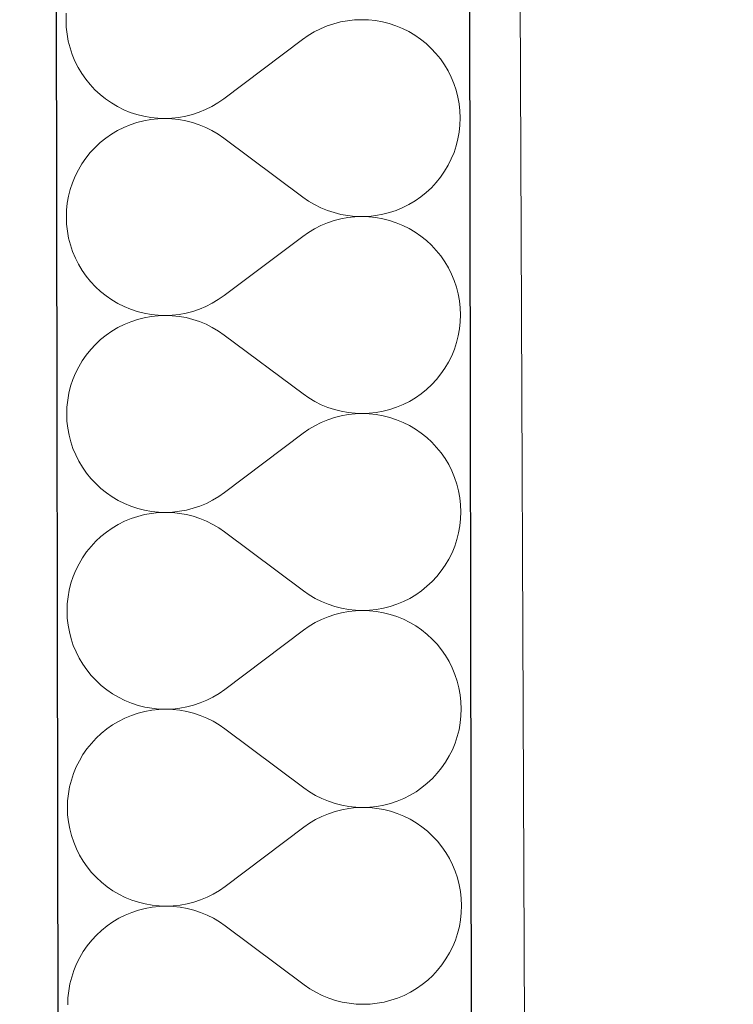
# Model space of a CAD drawing. Header units: millimetres. Extents: x -24674 to 2959, y -2716 to 20653.
# Tile 92 of 161: x -11148 to -10872, y 10495 to 10876. Entities that reach past the tile are written whole.
import ezdxf

# ---------------------------------------------------------------- set-up
doc = ezdxf.new("R2010")
doc.units = ezdxf.units.MM
doc.header["$MEASUREMENT"] = 0
doc.linetypes.add('Wipeout_Contour', pattern=[1000, 0, -1000])
for name, color, linetype in [('9._POHLED ZÁPADNÍ_1_Konstrukce - nosné', 7, 'Continuous'), ('9._POHLED ZÁPADNÍ_1_Nové_Konstrukce - nosné', 7, 'Continuous'), ('9._POHLED ZÁPADNÍ_1_Nové_Výplně - Povrchové', 7, 'Continuous'), ('9._POHLED ZÁPADNÍ_1_Nové_Výplně – Řezové', 7, 'Continuous'), ('9._POHLED ZÁPADNÍ_1_Nové_VÝTAH VAR 1', 7, 'Continuous'), ('9._POHLED ZÁPADNÍ_1_Výplně - Povrchové', 7, 'Continuous'), ('9._POHLED ZÁPADNÍ_1_VÝTAH VAR 1', 7, 'Continuous')]:
    doc.layers.add(name, color=color, linetype=linetype)

# ---------------------------------------------------------------- blocks, each defined once
blk = doc.blocks.new('*X21', base_point=(-27719.5, -6043.99))
at = {"layer": '9._POHLED ZÁPADNÍ_1_Nové_Výplně – Řezové', "color": 21, "linetype": 'Continuous', "lineweight": 20, "true_color": 0xffaaaa}
for p, q in [((-11130.1, 10878.24), (-11130.19, 10875.52)), ((-11130.19, 10875.52), (-11130.09, 10872.81)), ((-11130.09, 10872.81), (-11129.79, 10870.1)), ((-11029.24, 10873.29), (-11031.75, 10872.24)), ((-11026.66, 10874.16), (-11029.24, 10873.29)), ((-11024.03, 10874.84), (-11026.66, 10874.16)), ((-11021.35, 10875.33), (-11024.03, 10874.84)), ((-11018.65, 10875.62), (-11021.35, 10875.33)), ((-11015.93, 10875.73), (-11018.65, 10875.62)), ((-11013.21, 10875.64), (-11015.93, 10875.73)), ((-11010.5, 10875.35), (-11013.21, 10875.64)), ((-11007.83, 10874.88), (-11010.5, 10875.35)), ((-11005.19, 10874.21), (-11007.83, 10874.88)), ((-11002.61, 10873.36), (-11005.19, 10874.21)), ((-11000.09, 10872.32), (-11002.61, 10873.36)), ((-11129.79, 10870.1), (-11129.3, 10867.42)), ((-11036.52, 10869.62), (-11038.75, 10868.07)), ((-11034.18, 10871.02), (-11036.52, 10869.62)), ((-11031.75, 10872.24), (-11034.18, 10871.02)), ((-10997.65, 10871.11), (-11000.09, 10872.32)), ((-10995.31, 10869.72), (-10997.65, 10871.11)), ((-10993.07, 10868.18), (-10995.31, 10869.72)), ((-11129.3, 10867.42), (-11128.63, 10864.79)), ((-11128.63, 10864.79), (-11127.76, 10862.21)), ((-11038.75, 10868.07), (-11069.18, 10845.16)), ((-10990.95, 10866.48), (-10993.07, 10868.18)), ((-10988.96, 10864.63), (-10990.95, 10866.48)), ((-11127.76, 10862.21), (-11126.72, 10859.7)), ((-10987.1, 10862.64), (-10988.96, 10864.63)), ((-10985.39, 10860.52), (-10987.1, 10862.64)), ((-11126.72, 10859.7), (-11125.49, 10857.27)), ((-11125.49, 10857.27), (-11124.1, 10854.93)), ((-10983.83, 10858.29), (-10985.39, 10860.52)), ((-10982.44, 10855.95), (-10983.83, 10858.29)), ((-11124.1, 10854.93), (-11122.55, 10852.7)), ((-10981.22, 10853.52), (-10982.44, 10855.95)), ((-10980.17, 10851.01), (-10981.22, 10853.52)), ((-11122.55, 10852.7), (-11120.83, 10850.59)), ((-11120.83, 10850.59), (-11118.98, 10848.6)), ((-10979.31, 10848.43), (-10980.17, 10851.01)), ((-11118.98, 10848.6), (-11116.98, 10846.75)), ((-11116.98, 10846.75), (-11114.86, 10845.05)), ((-10978.63, 10845.8), (-10979.31, 10848.43)), ((-10978.14, 10843.12), (-10978.63, 10845.8)), ((-11114.86, 10845.05), (-11112.62, 10843.5)), ((-11112.62, 10843.5), (-11110.28, 10842.12)), ((-11110.28, 10842.12), (-11107.84, 10840.9)), ((-11076.18, 10840.98), (-11073.75, 10842.2)), ((-11073.75, 10842.2), (-11071.41, 10843.6)), ((-11071.41, 10843.6), (-11069.18, 10845.16)), ((-10977.84, 10840.42), (-10978.14, 10843.12)), ((-11107.84, 10840.9), (-11105.33, 10839.87)), ((-11105.33, 10839.87), (-11102.74, 10839.02)), ((-11102.74, 10839.02), (-11100.11, 10838.35)), ((-11100.11, 10838.35), (-11097.43, 10837.87)), ((-11086.58, 10837.9), (-11083.9, 10838.39)), ((-11083.9, 10838.39), (-11081.27, 10839.07)), ((-11081.27, 10839.07), (-11078.69, 10839.93)), ((-11078.69, 10839.93), (-11076.18, 10840.98)), ((-10977.74, 10837.7), (-10977.84, 10840.42)), ((-11105.32, 10835.08), (-11107.83, 10834.03)), ((-11102.74, 10835.94), (-11105.32, 10835.08)), ((-11100.1, 10836.62), (-11102.74, 10835.94)), ((-11097.43, 10837.1), (-11100.1, 10836.62)), ((-11097.43, 10837.87), (-11094.72, 10837.59)), ((-11094.72, 10837.4), (-11097.43, 10837.1)), ((-11094.72, 10837.59), (-11092, 10837.5)), ((-11092, 10837.5), (-11094.72, 10837.4)), ((-11092, 10837.5), (-11089.28, 10837.6)), ((-11089.28, 10837.4), (-11092, 10837.5)), ((-11089.28, 10837.6), (-11086.58, 10837.9)), ((-11086.58, 10837.11), (-11089.28, 10837.4)), ((-11083.9, 10836.63), (-11086.58, 10837.11)), ((-11081.26, 10835.96), (-11083.9, 10836.63)), ((-11078.68, 10835.11), (-11081.26, 10835.96)), ((-11076.17, 10834.07), (-11078.68, 10835.11)), ((-10978.12, 10832.27), (-10977.83, 10834.98)), ((-10977.83, 10834.98), (-10977.74, 10837.7)), ((-11112.6, 10831.42), (-11114.83, 10829.87)), ((-11110.26, 10832.81), (-11112.6, 10831.42)), ((-11107.83, 10834.03), (-11110.26, 10832.81)), ((-11073.73, 10832.85), (-11076.17, 10834.07)), ((-11071.39, 10831.47), (-11073.73, 10832.85)), ((-11069.16, 10829.92), (-11071.39, 10831.47)), ((-10978.6, 10829.6), (-10978.12, 10832.27)), ((-11116.95, 10828.16), (-11118.94, 10826.3)), ((-11114.83, 10829.87), (-11116.95, 10828.16)), ((-11038.64, 10807.12), (-11069.16, 10829.92)), ((-10980.12, 10824.38), (-10979.27, 10826.96)), ((-10979.27, 10826.96), (-10978.6, 10829.6)), ((-11120.79, 10824.31), (-11122.49, 10822.18)), ((-11118.94, 10826.3), (-11120.79, 10824.31)), ((-10981.16, 10821.86), (-10980.12, 10824.38)), ((-11124.04, 10819.95), (-11125.42, 10817.61)), ((-11122.49, 10822.18), (-11124.04, 10819.95)), ((-10983.76, 10817.09), (-10982.37, 10819.43)), ((-10982.37, 10819.43), (-10981.16, 10821.86)), ((-11125.42, 10817.61), (-11126.64, 10815.17)), ((-10985.31, 10814.85), (-10983.76, 10817.09)), ((-11127.67, 10812.66), (-11128.53, 10810.07)), ((-11126.64, 10815.17), (-11127.67, 10812.66)), ((-10988.86, 10810.73), (-10987.01, 10812.73)), ((-10987.01, 10812.73), (-10985.31, 10814.85)), ((-11128.53, 10810.07), (-11129.2, 10807.44)), ((-10992.97, 10807.17), (-10990.85, 10808.88)), ((-10990.85, 10808.88), (-10988.86, 10810.73)), ((-11129.68, 10804.76), (-11129.96, 10802.05)), ((-11129.2, 10807.44), (-11129.68, 10804.76)), ((-11038.64, 10807.12), (-11036.4, 10805.57)), ((-11036.4, 10805.57), (-11034.06, 10804.18)), ((-11034.06, 10804.18), (-11031.63, 10802.96)), ((-10999.97, 10803), (-10997.54, 10804.22)), ((-10997.54, 10804.22), (-10995.2, 10805.61)), ((-10995.2, 10805.61), (-10992.97, 10807.17)), ((-11129.96, 10802.05), (-11130.06, 10799.33)), ((-11031.63, 10802.96), (-11029.11, 10801.93)), ((-11029.11, 10801.93), (-11026.53, 10801.07)), ((-11026.53, 10801.07), (-11023.9, 10800.4)), ((-11023.9, 10800.4), (-11021.22, 10799.92)), ((-11010.37, 10799.93), (-11007.69, 10800.42)), ((-11007.69, 10800.42), (-11005.06, 10801.09)), ((-11005.06, 10801.09), (-11002.48, 10801.96)), ((-11002.48, 10801.96), (-10999.97, 10803)), ((-11130.06, 10799.33), (-11129.95, 10796.62)), ((-11129.95, 10796.62), (-11129.66, 10793.91)), ((-11029.11, 10797.1), (-11031.62, 10796.05)), ((-11026.53, 10797.97), (-11029.11, 10797.1)), ((-11023.89, 10798.65), (-11026.53, 10797.97)), ((-11021.22, 10799.14), (-11023.89, 10798.65)), ((-11021.22, 10799.92), (-11018.51, 10799.63)), ((-11018.51, 10799.43), (-11021.22, 10799.14)), ((-11018.51, 10799.63), (-11015.79, 10799.54)), ((-11015.79, 10799.54), (-11018.51, 10799.43)), ((-11015.79, 10799.54), (-11013.08, 10799.64)), ((-11013.08, 10799.45), (-11015.79, 10799.54)), ((-11013.08, 10799.64), (-11010.37, 10799.93)), ((-11010.37, 10799.16), (-11013.08, 10799.45)), ((-11007.69, 10798.68), (-11010.37, 10799.16)), ((-11005.05, 10798.02), (-11007.69, 10798.68)), ((-11002.47, 10797.16), (-11005.05, 10798.02)), ((-10999.95, 10796.13), (-11002.47, 10797.16)), ((-11129.66, 10793.91), (-11129.17, 10791.23)), ((-11036.38, 10793.43), (-11038.61, 10791.88)), ((-11034.05, 10794.83), (-11036.38, 10793.43)), ((-11031.62, 10796.05), (-11034.05, 10794.83)), ((-10997.52, 10794.92), (-10999.95, 10796.13)), ((-10995.18, 10793.53), (-10997.52, 10794.92)), ((-10992.94, 10791.99), (-10995.18, 10793.53)), ((-11129.17, 10791.23), (-11128.49, 10788.6)), ((-11128.49, 10788.6), (-11127.63, 10786.02)), ((-11038.61, 10791.88), (-11069.05, 10768.97)), ((-10990.82, 10790.28), (-10992.94, 10791.99)), ((-10988.82, 10788.44), (-10990.82, 10790.28)), ((-11127.63, 10786.02), (-11126.58, 10783.51)), ((-10986.96, 10786.45), (-10988.82, 10788.44)), ((-10985.25, 10784.33), (-10986.96, 10786.45)), ((-11126.58, 10783.51), (-11125.36, 10781.08)), ((-11125.36, 10781.08), (-11123.97, 10778.74)), ((-10983.7, 10782.1), (-10985.25, 10784.33)), ((-10982.3, 10779.76), (-10983.7, 10782.1)), ((-11123.97, 10778.74), (-11122.41, 10776.51)), ((-10981.08, 10777.33), (-10982.3, 10779.76)), ((-10980.03, 10774.82), (-10981.08, 10777.33)), ((-11122.41, 10776.51), (-11120.7, 10774.39)), ((-11120.7, 10774.39), (-11118.84, 10772.41)), ((-10979.17, 10772.24), (-10980.03, 10774.82)), ((-11118.84, 10772.41), (-11116.85, 10770.56)), ((-11116.85, 10770.56), (-11114.72, 10768.86)), ((-10978.49, 10769.61), (-10979.17, 10772.24)), ((-10978, 10766.93), (-10978.49, 10769.61)), ((-11114.72, 10768.86), (-11112.49, 10767.31)), ((-11112.49, 10767.31), (-11110.14, 10765.93)), ((-11110.14, 10765.93), (-11107.71, 10764.71)), ((-11076.05, 10764.79), (-11073.62, 10766.01)), ((-11073.62, 10766.01), (-11071.28, 10767.41)), ((-11071.28, 10767.41), (-11069.05, 10768.97)), ((-10977.71, 10764.23), (-10978, 10766.93)), ((-11107.71, 10764.71), (-11105.19, 10763.68)), ((-11105.19, 10763.68), (-11102.61, 10762.82)), ((-11102.61, 10762.82), (-11099.97, 10762.16)), ((-11099.97, 10762.16), (-11097.29, 10761.68)), ((-11086.45, 10761.71), (-11083.77, 10762.2)), ((-11083.77, 10762.2), (-11081.13, 10762.88)), ((-11081.13, 10762.88), (-11078.56, 10763.74)), ((-11078.56, 10763.74), (-11076.05, 10764.79)), ((-10977.61, 10761.51), (-10977.71, 10764.23)), ((-11105.18, 10758.89), (-11107.7, 10757.84)), ((-11102.6, 10759.75), (-11105.18, 10758.89)), ((-11099.97, 10760.43), (-11102.6, 10759.75)), ((-11097.29, 10760.91), (-11099.97, 10760.43)), ((-11097.29, 10761.68), (-11094.59, 10761.4)), ((-11094.59, 10761.21), (-11097.29, 10760.91)), ((-11094.59, 10761.4), (-11091.87, 10761.31)), ((-11091.87, 10761.31), (-11094.59, 10761.21)), ((-11091.87, 10761.31), (-11089.15, 10761.41)), ((-11089.15, 10761.21), (-11091.87, 10761.31)), ((-11089.15, 10761.41), (-11086.45, 10761.71)), ((-11086.44, 10760.92), (-11089.15, 10761.21)), ((-11083.77, 10760.44), (-11086.44, 10760.92)), ((-11081.13, 10759.77), (-11083.77, 10760.44)), ((-11078.55, 10758.92), (-11081.13, 10759.77)), ((-11076.03, 10757.88), (-11078.55, 10758.92)), ((-10977.99, 10756.08), (-10977.7, 10758.79)), ((-10977.7, 10758.79), (-10977.61, 10761.51)), ((-11112.46, 10755.23), (-11114.7, 10753.68)), ((-11110.13, 10756.62), (-11112.46, 10755.23)), ((-11107.7, 10757.84), (-11110.13, 10756.62)), ((-11073.6, 10756.66), (-11076.03, 10757.88)), ((-11071.26, 10755.28), (-11073.6, 10756.66)), ((-11069.02, 10753.73), (-11071.26, 10755.28)), ((-10978.46, 10753.41), (-10977.99, 10756.08)), ((-11116.81, 10751.97), (-11118.8, 10750.11)), ((-11114.7, 10753.68), (-11116.81, 10751.97)), ((-11038.51, 10730.92), (-11069.02, 10753.73)), ((-10979.99, 10748.19), (-10979.13, 10750.77)), ((-10979.13, 10750.77), (-10978.46, 10753.41)), ((-11120.65, 10748.12), (-11122.36, 10745.99)), ((-11118.8, 10750.11), (-11120.65, 10748.12)), ((-10981.02, 10745.67), (-10979.99, 10748.19)), ((-11123.9, 10743.76), (-11125.29, 10741.42)), ((-11122.36, 10745.99), (-11123.9, 10743.76)), ((-10983.62, 10740.89), (-10982.24, 10743.24)), ((-10982.24, 10743.24), (-10981.02, 10745.67)), ((-11125.29, 10741.42), (-11126.5, 10738.98)), ((-10985.17, 10738.66), (-10983.62, 10740.89)), ((-11127.54, 10736.47), (-11128.39, 10733.88)), ((-11126.5, 10738.98), (-11127.54, 10736.47)), ((-10988.73, 10734.54), (-10986.87, 10736.54)), ((-10986.87, 10736.54), (-10985.17, 10738.66)), ((-11128.39, 10733.88), (-11129.06, 10731.25)), ((-10992.83, 10730.98), (-10990.71, 10732.69)), ((-10990.71, 10732.69), (-10988.73, 10734.54)), ((-11129.54, 10728.57), (-11129.83, 10725.86)), ((-11129.06, 10731.25), (-11129.54, 10728.57)), ((-11038.51, 10730.92), (-11036.27, 10729.38)), ((-11036.27, 10729.38), (-11033.93, 10727.99)), ((-11033.93, 10727.99), (-11031.49, 10726.77)), ((-10999.83, 10726.81), (-10997.4, 10728.03)), ((-10997.4, 10728.03), (-10995.06, 10729.42)), ((-10995.06, 10729.42), (-10992.83, 10730.98)), ((-11129.83, 10725.86), (-11129.92, 10723.14)), ((-11031.49, 10726.77), (-11028.98, 10725.73)), ((-11028.98, 10725.73), (-11026.4, 10724.88)), ((-11026.4, 10724.88), (-11023.76, 10724.21)), ((-11023.76, 10724.21), (-11021.08, 10723.73)), ((-11010.24, 10723.74), (-11007.56, 10724.23)), ((-11007.56, 10724.23), (-11004.92, 10724.9)), ((-11004.92, 10724.9), (-11002.34, 10725.77)), ((-11002.34, 10725.77), (-10999.83, 10726.81)), ((-11129.92, 10723.14), (-11129.82, 10720.42)), ((-11129.82, 10720.42), (-11129.52, 10717.72)), ((-11028.97, 10720.91), (-11031.48, 10719.86)), ((-11026.39, 10721.78), (-11028.97, 10720.91)), ((-11023.76, 10722.46), (-11026.39, 10721.78)), ((-11021.08, 10722.94), (-11023.76, 10722.46)), ((-11021.08, 10723.73), (-11018.38, 10723.44)), ((-11018.38, 10723.24), (-11021.08, 10722.94)), ((-11018.38, 10723.44), (-11015.66, 10723.35)), ((-11015.66, 10723.35), (-11018.38, 10723.24)), ((-11015.66, 10723.35), (-11012.94, 10723.45)), ((-11012.94, 10723.26), (-11015.66, 10723.35)), ((-11012.94, 10723.45), (-11010.24, 10723.74)), ((-11010.23, 10722.97), (-11012.94, 10723.26)), ((-11007.56, 10722.49), (-11010.23, 10722.97)), ((-11004.92, 10721.83), (-11007.56, 10722.49)), ((-11002.34, 10720.97), (-11004.92, 10721.83)), ((-10999.82, 10719.94), (-11002.34, 10720.97)), ((-11129.52, 10717.72), (-11129.03, 10715.04)), ((-11036.25, 10717.24), (-11038.48, 10715.69)), ((-11033.91, 10718.64), (-11036.25, 10717.24)), ((-11031.48, 10719.86), (-11033.91, 10718.64)), ((-10997.38, 10718.73), (-10999.82, 10719.94)), ((-10995.04, 10717.34), (-10997.38, 10718.73)), ((-10992.8, 10715.8), (-10995.04, 10717.34)), ((-11129.03, 10715.04), (-11128.36, 10712.41)), ((-11128.36, 10712.41), (-11127.49, 10709.83)), ((-11038.48, 10715.69), (-11068.91, 10692.78)), ((-10990.68, 10714.09), (-10992.8, 10715.8)), ((-10988.69, 10712.24), (-10990.68, 10714.09)), ((-11127.49, 10709.83), (-11126.45, 10707.32)), ((-10986.83, 10710.26), (-10988.69, 10712.24)), ((-10985.12, 10708.14), (-10986.83, 10710.26)), ((-11126.45, 10707.32), (-11125.22, 10704.89)), ((-11125.22, 10704.89), (-11123.83, 10702.55)), ((-10983.56, 10705.91), (-10985.12, 10708.14)), ((-10982.17, 10703.57), (-10983.56, 10705.91)), ((-11123.83, 10702.55), (-11122.28, 10700.32)), ((-10980.95, 10701.14), (-10982.17, 10703.57)), ((-10979.9, 10698.63), (-10980.95, 10701.14)), ((-11122.28, 10700.32), (-11120.56, 10698.2)), ((-11120.56, 10698.2), (-11118.71, 10696.22)), ((-10979.04, 10696.05), (-10979.9, 10698.63)), ((-11118.71, 10696.22), (-11116.71, 10694.37)), ((-11116.71, 10694.37), (-11114.59, 10692.67)), ((-10978.36, 10693.42), (-10979.04, 10696.05)), ((-10977.87, 10690.74), (-10978.36, 10693.42)), ((-11114.59, 10692.67), (-11112.35, 10691.12)), ((-11112.35, 10691.12), (-11110.01, 10689.74)), ((-11110.01, 10689.74), (-11107.57, 10688.52)), ((-11075.91, 10688.6), (-11073.48, 10689.82)), ((-11073.48, 10689.82), (-11071.14, 10691.22)), ((-11071.14, 10691.22), (-11068.91, 10692.78)), ((-10977.57, 10688.04), (-10977.87, 10690.74)), ((-11107.57, 10688.52), (-11105.06, 10687.49)), ((-11105.06, 10687.49), (-11102.47, 10686.63)), ((-11102.47, 10686.63), (-11099.84, 10685.97)), ((-11099.84, 10685.97), (-11097.16, 10685.49)), ((-11086.31, 10685.52), (-11083.63, 10686.01)), ((-11083.63, 10686.01), (-11081, 10686.69)), ((-11081, 10686.69), (-11078.42, 10687.55)), ((-11078.42, 10687.55), (-11075.91, 10688.6)), ((-10977.47, 10685.32), (-10977.57, 10688.04)), ((-11105.05, 10682.7), (-11107.56, 10681.65)), ((-11102.47, 10683.56), (-11105.05, 10682.7)), ((-11099.83, 10684.24), (-11102.47, 10683.56)), ((-11097.16, 10684.72), (-11099.83, 10684.24)), ((-11097.16, 10685.49), (-11094.45, 10685.21)), ((-11094.45, 10685.02), (-11097.16, 10684.72)), ((-11094.45, 10685.21), (-11091.73, 10685.12)), ((-11091.73, 10685.12), (-11094.45, 10685.02)), ((-11091.73, 10685.12), (-11089.01, 10685.22)), ((-11089.01, 10685.02), (-11091.73, 10685.12)), ((-11089.01, 10685.22), (-11086.31, 10685.52)), ((-11086.31, 10684.73), (-11089.01, 10685.02)), ((-11083.63, 10684.25), (-11086.31, 10684.73)), ((-11080.99, 10683.58), (-11083.63, 10684.25)), ((-11078.41, 10682.73), (-11080.99, 10683.58)), ((-11075.9, 10681.69), (-11078.41, 10682.73)), ((-10977.85, 10679.89), (-10977.56, 10682.6)), ((-10977.56, 10682.6), (-10977.47, 10685.32)), ((-11112.33, 10679.04), (-11114.56, 10677.49)), ((-11109.99, 10680.43), (-11112.33, 10679.04)), ((-11107.56, 10681.65), (-11109.99, 10680.43)), ((-11073.46, 10680.47), (-11075.9, 10681.69)), ((-11071.12, 10679.09), (-11073.46, 10680.47)), ((-11068.89, 10677.54), (-11071.12, 10679.09)), ((-10978.33, 10677.22), (-10977.85, 10679.89)), ((-11116.68, 10675.78), (-11118.67, 10673.92)), ((-11114.56, 10677.49), (-11116.68, 10675.78)), ((-11038.37, 10654.73), (-11068.89, 10677.54)), ((-10979.85, 10672), (-10979, 10674.58)), ((-10979, 10674.58), (-10978.33, 10677.22)), ((-11120.52, 10671.93), (-11122.22, 10669.8)), ((-11118.67, 10673.92), (-11120.52, 10671.93)), ((-10980.89, 10669.48), (-10979.85, 10672)), ((-11123.77, 10667.57), (-11125.15, 10665.23)), ((-11122.22, 10669.8), (-11123.77, 10667.57)), ((-10983.49, 10664.7), (-10982.1, 10667.05)), ((-10982.1, 10667.05), (-10980.89, 10669.48)), ((-11125.15, 10665.23), (-11126.37, 10662.79)), ((-10985.04, 10662.47), (-10983.49, 10664.7)), ((-11127.4, 10660.28), (-11128.26, 10657.69)), ((-11126.37, 10662.79), (-11127.4, 10660.28)), ((-10988.59, 10658.35), (-10986.74, 10660.35)), ((-10986.74, 10660.35), (-10985.04, 10662.47)), ((-11128.26, 10657.69), (-11128.93, 10655.06)), ((-10992.69, 10654.79), (-10990.58, 10656.5)), ((-10990.58, 10656.5), (-10988.59, 10658.35)), ((-11129.41, 10652.38), (-11129.69, 10649.67)), ((-11128.93, 10655.06), (-11129.41, 10652.38)), ((-11038.37, 10654.73), (-11036.13, 10653.18)), ((-11036.13, 10653.18), (-11033.79, 10651.8)), ((-11033.79, 10651.8), (-11031.36, 10650.58)), ((-10999.7, 10650.62), (-10997.27, 10651.84)), ((-10997.27, 10651.84), (-10994.93, 10653.23)), ((-10994.93, 10653.23), (-10992.69, 10654.79)), ((-11129.69, 10649.67), (-11129.79, 10646.95)), ((-11031.36, 10650.58), (-11028.84, 10649.54)), ((-11028.84, 10649.54), (-11026.26, 10648.69)), ((-11026.26, 10648.69), (-11023.63, 10648.02)), ((-11023.63, 10648.02), (-11020.95, 10647.54)), ((-11010.1, 10647.55), (-11007.42, 10648.04)), ((-11007.42, 10648.04), (-11004.79, 10648.71)), ((-11004.79, 10648.71), (-11002.21, 10649.57)), ((-11002.21, 10649.57), (-10999.7, 10650.62)), ((-11129.79, 10646.95), (-11129.68, 10644.23)), ((-11129.68, 10644.23), (-11129.39, 10641.53)), ((-11028.84, 10644.72), (-11031.35, 10643.67)), ((-11026.26, 10645.59), (-11028.84, 10644.72)), ((-11023.62, 10646.26), (-11026.26, 10645.59)), ((-11020.95, 10646.75), (-11023.62, 10646.26)), ((-11020.95, 10647.54), (-11018.24, 10647.25)), ((-11018.24, 10647.05), (-11020.95, 10646.75)), ((-11018.24, 10647.25), (-11015.52, 10647.16)), ((-11015.52, 10647.16), (-11018.24, 10647.05)), ((-11015.52, 10647.16), (-11012.81, 10647.26)), ((-11012.8, 10647.07), (-11015.52, 10647.16)), ((-11012.81, 10647.26), (-11010.1, 10647.55)), ((-11010.1, 10646.78), (-11012.8, 10647.07)), ((-11007.42, 10646.3), (-11010.1, 10646.78)), ((-11004.78, 10645.64), (-11007.42, 10646.3)), ((-11002.2, 10644.78), (-11004.78, 10645.64)), ((-10999.68, 10643.75), (-11002.2, 10644.78)), ((-11129.39, 10641.53), (-11128.9, 10638.85)), ((-11036.11, 10641.05), (-11038.34, 10639.5)), ((-11033.78, 10642.45), (-11036.11, 10641.05)), ((-11031.35, 10643.67), (-11033.78, 10642.45)), ((-10997.25, 10642.54), (-10999.68, 10643.75)), ((-10994.91, 10641.15), (-10997.25, 10642.54)), ((-10992.67, 10639.61), (-10994.91, 10641.15)), ((-11128.9, 10638.85), (-11128.22, 10636.22)), ((-11128.22, 10636.22), (-11127.36, 10633.64)), ((-11038.34, 10639.5), (-11068.78, 10616.59)), ((-10990.55, 10637.9), (-10992.67, 10639.61)), ((-10988.55, 10636.05), (-10990.55, 10637.9)), ((-11127.36, 10633.64), (-11126.31, 10631.13)), ((-10986.69, 10634.07), (-10988.55, 10636.05)), ((-10984.98, 10631.95), (-10986.69, 10634.07)), ((-11126.31, 10631.13), (-11125.09, 10628.7)), ((-11125.09, 10628.7), (-11123.7, 10626.36)), ((-10983.43, 10629.72), (-10984.98, 10631.95)), ((-10982.03, 10627.38), (-10983.43, 10629.72)), ((-11123.7, 10626.36), (-11122.14, 10624.13)), ((-10980.81, 10624.95), (-10982.03, 10627.38)), ((-10979.76, 10622.44), (-10980.81, 10624.95)), ((-11122.14, 10624.13), (-11120.43, 10622.01)), ((-11120.43, 10622.01), (-11118.57, 10620.03)), ((-10978.9, 10619.86), (-10979.76, 10622.44)), ((-11118.57, 10620.03), (-11116.58, 10618.18)), ((-11116.58, 10618.18), (-11114.45, 10616.47)), ((-10978.22, 10617.23), (-10978.9, 10619.86)), ((-10977.73, 10614.55), (-10978.22, 10617.23)), ((-11114.45, 10616.47), (-11112.22, 10614.93)), ((-11112.22, 10614.93), (-11109.87, 10613.55)), ((-11109.87, 10613.55), (-11107.44, 10612.33)), ((-11075.77, 10612.41), (-11073.35, 10613.63)), ((-11073.35, 10613.63), (-11071.01, 10615.03)), ((-11071.01, 10615.03), (-11068.78, 10616.59)), ((-10977.44, 10611.85), (-10977.73, 10614.55)), ((-11107.44, 10612.33), (-11104.92, 10611.3)), ((-11104.92, 10611.3), (-11102.34, 10610.44)), ((-11102.34, 10610.44), (-11099.7, 10609.78)), ((-11099.7, 10609.78), (-11097.02, 10609.3)), ((-11086.18, 10609.33), (-11083.5, 10609.82)), ((-11083.5, 10609.82), (-11080.86, 10610.5)), ((-11080.86, 10610.5), (-11078.29, 10611.36)), ((-11078.29, 10611.36), (-11075.77, 10612.41)), ((-10977.34, 10609.13), (-10977.44, 10611.85)), ((-11104.91, 10606.51), (-11107.43, 10605.46)), ((-11102.33, 10607.37), (-11104.91, 10606.51)), ((-11099.7, 10608.05), (-11102.33, 10607.37)), ((-11097.02, 10608.53), (-11099.7, 10608.05)), ((-11097.02, 10609.3), (-11094.32, 10609.02)), ((-11094.32, 10608.83), (-11097.02, 10608.53)), ((-11094.32, 10609.02), (-11091.6, 10608.93)), ((-11091.6, 10608.93), (-11094.32, 10608.83)), ((-11091.6, 10608.93), (-11088.88, 10609.03)), ((-11088.88, 10608.83), (-11091.6, 10608.93)), ((-11088.88, 10609.03), (-11086.18, 10609.33)), ((-11086.17, 10608.54), (-11088.88, 10608.83)), ((-11083.5, 10608.06), (-11086.17, 10608.54)), ((-11080.86, 10607.39), (-11083.5, 10608.06)), ((-11078.28, 10606.54), (-11080.86, 10607.39)), ((-11075.76, 10605.5), (-11078.28, 10606.54)), ((-10977.72, 10603.7), (-10977.43, 10606.41)), ((-10977.43, 10606.41), (-10977.34, 10609.13)), ((-11112.19, 10602.85), (-11114.43, 10601.3)), ((-11109.86, 10604.24), (-11112.19, 10602.85)), ((-11107.43, 10605.46), (-11109.86, 10604.24)), ((-11073.33, 10604.28), (-11075.76, 10605.5)), ((-11070.99, 10602.9), (-11073.33, 10604.28)), ((-11068.75, 10601.35), (-11070.99, 10602.9)), ((-10978.19, 10601.03), (-10977.72, 10603.7)), ((-11116.54, 10599.59), (-11118.53, 10597.73)), ((-11114.43, 10601.3), (-11116.54, 10599.59)), ((-11038.24, 10578.54), (-11068.75, 10601.35)), ((-10979.72, 10595.81), (-10978.86, 10598.39)), ((-10978.86, 10598.39), (-10978.19, 10601.03)), ((-11120.38, 10595.73), (-11122.09, 10593.61)), ((-11118.53, 10597.73), (-11120.38, 10595.73)), ((-10980.75, 10593.29), (-10979.72, 10595.81)), ((-11123.63, 10591.38), (-11125.02, 10589.03)), ((-11122.09, 10593.61), (-11123.63, 10591.38)), ((-10983.35, 10588.51), (-10981.97, 10590.86)), ((-10981.97, 10590.86), (-10980.75, 10593.29)), ((-11125.02, 10589.03), (-11126.23, 10586.6)), ((-10984.9, 10586.28), (-10983.35, 10588.51)), ((-11127.27, 10584.09), (-11128.12, 10581.5)), ((-11126.23, 10586.6), (-11127.27, 10584.09)), ((-10988.46, 10582.16), (-10986.6, 10584.16)), ((-10986.6, 10584.16), (-10984.9, 10586.28)), ((-11128.12, 10581.5), (-11128.79, 10578.87)), ((-10992.56, 10578.6), (-10990.44, 10580.31)), ((-10990.44, 10580.31), (-10988.46, 10582.16)), ((-11129.27, 10576.19), (-11129.56, 10573.48)), ((-11128.79, 10578.87), (-11129.27, 10576.19)), ((-11038.24, 10578.54), (-11036, 10576.99)), ((-11036, 10576.99), (-11033.66, 10575.61)), ((-11033.66, 10575.61), (-11031.22, 10574.39)), ((-10999.56, 10574.43), (-10997.13, 10575.65)), ((-10997.13, 10575.65), (-10994.79, 10577.04)), ((-10994.79, 10577.04), (-10992.56, 10578.6)), ((-11129.56, 10573.48), (-11129.65, 10570.76)), ((-11031.22, 10574.39), (-11028.71, 10573.35)), ((-11028.71, 10573.35), (-11026.13, 10572.5)), ((-11026.13, 10572.5), (-11023.49, 10571.83)), ((-11023.49, 10571.83), (-11020.81, 10571.35)), ((-11009.97, 10571.36), (-11007.29, 10571.85)), ((-11007.29, 10571.85), (-11004.65, 10572.52)), ((-11004.65, 10572.52), (-11002.07, 10573.38)), ((-11002.07, 10573.38), (-10999.56, 10574.43)), ((-11129.65, 10570.76), (-11129.55, 10568.04)), ((-11129.55, 10568.04), (-11129.25, 10565.34)), ((-11028.7, 10568.53), (-11031.21, 10567.48)), ((-11026.12, 10569.4), (-11028.7, 10568.53)), ((-11023.49, 10570.07), (-11026.12, 10569.4)), ((-11020.81, 10570.56), (-11023.49, 10570.07)), ((-11020.81, 10571.35), (-11018.11, 10571.06)), ((-11018.11, 10570.86), (-11020.81, 10570.56)), ((-11018.11, 10571.06), (-11015.39, 10570.97)), ((-11015.39, 10570.97), (-11018.11, 10570.86)), ((-11015.39, 10570.97), (-11012.67, 10571.07)), ((-11012.67, 10570.87), (-11015.39, 10570.97)), ((-11012.67, 10571.07), (-11009.97, 10571.36)), ((-11009.96, 10570.59), (-11012.67, 10570.87)), ((-11007.29, 10570.11), (-11009.96, 10570.59)), ((-11004.65, 10569.45), (-11007.29, 10570.11)), ((-11002.06, 10568.59), (-11004.65, 10569.45)), ((-10999.55, 10567.56), (-11002.06, 10568.59)), ((-11129.25, 10565.34), (-11128.76, 10562.66)), ((-11035.98, 10564.86), (-11038.21, 10563.31)), ((-11033.64, 10566.26), (-11035.98, 10564.86)), ((-11031.21, 10567.48), (-11033.64, 10566.26)), ((-10997.11, 10566.35), (-10999.55, 10567.56)), ((-10994.77, 10564.96), (-10997.11, 10566.35)), ((-10992.53, 10563.42), (-10994.77, 10564.96)), ((-11128.76, 10562.66), (-11128.09, 10560.03)), ((-11128.09, 10560.03), (-11127.22, 10557.45)), ((-11038.21, 10563.31), (-11068.64, 10540.39)), ((-10990.41, 10561.71), (-10992.53, 10563.42)), ((-10988.42, 10559.86), (-10990.41, 10561.71)), ((-11127.22, 10557.45), (-11126.18, 10554.94)), ((-10986.56, 10557.88), (-10988.42, 10559.86)), ((-10984.85, 10555.76), (-10986.56, 10557.88)), ((-11126.18, 10554.94), (-11124.95, 10552.51)), ((-11124.95, 10552.51), (-11123.56, 10550.17)), ((-10983.29, 10553.53), (-10984.85, 10555.76)), ((-10981.9, 10551.19), (-10983.29, 10553.53)), ((-11123.56, 10550.17), (-11122.01, 10547.94)), ((-10980.68, 10548.76), (-10981.9, 10551.19)), ((-10979.63, 10546.25), (-10980.68, 10548.76)), ((-11122.01, 10547.94), (-11120.29, 10545.82)), ((-11120.29, 10545.82), (-11118.44, 10543.84)), ((-10978.77, 10543.67), (-10979.63, 10546.25)), ((-11118.44, 10543.84), (-11116.44, 10541.99)), ((-11116.44, 10541.99), (-11114.32, 10540.28)), ((-10978.09, 10541.04), (-10978.77, 10543.67)), ((-10977.6, 10538.36), (-10978.09, 10541.04)), ((-11114.32, 10540.28), (-11112.08, 10538.74)), ((-11112.08, 10538.74), (-11109.74, 10537.35)), ((-11109.74, 10537.35), (-11107.3, 10536.14)), ((-11075.64, 10536.22), (-11073.21, 10537.44)), ((-11073.21, 10537.44), (-11070.87, 10538.84)), ((-11070.87, 10538.84), (-11068.64, 10540.39)), ((-10977.3, 10535.66), (-10977.6, 10538.36)), ((-11107.3, 10536.14), (-11104.79, 10535.11)), ((-11104.79, 10535.11), (-11102.2, 10534.25)), ((-11102.2, 10534.25), (-11099.57, 10533.59)), ((-11099.57, 10533.59), (-11096.89, 10533.11)), ((-11086.04, 10533.14), (-11083.36, 10533.63)), ((-11083.36, 10533.63), (-11080.73, 10534.31)), ((-11080.73, 10534.31), (-11078.15, 10535.17)), ((-11078.15, 10535.17), (-11075.64, 10536.22)), ((-10977.2, 10532.94), (-10977.3, 10535.66)), ((-11104.78, 10530.32), (-11107.29, 10529.27)), ((-11102.2, 10531.18), (-11104.78, 10530.32)), ((-11099.56, 10531.85), (-11102.2, 10531.18)), ((-11096.89, 10532.34), (-11099.56, 10531.85)), ((-11096.89, 10533.11), (-11094.18, 10532.83)), ((-11094.18, 10532.64), (-11096.89, 10532.34)), ((-11094.18, 10532.83), (-11091.46, 10532.74)), ((-11091.46, 10532.74), (-11094.18, 10532.64)), ((-11091.46, 10532.74), (-11088.74, 10532.84)), ((-11088.74, 10532.64), (-11091.46, 10532.74)), ((-11088.74, 10532.84), (-11086.04, 10533.14)), ((-11086.04, 10532.35), (-11088.74, 10532.64)), ((-11083.36, 10531.87), (-11086.04, 10532.35)), ((-11080.72, 10531.2), (-11083.36, 10531.87)), ((-11078.14, 10530.35), (-11080.72, 10531.2)), ((-11075.63, 10529.31), (-11078.14, 10530.35)), ((-10977.58, 10527.51), (-10977.29, 10530.22)), ((-10977.29, 10530.22), (-10977.2, 10532.94)), ((-11112.06, 10526.66), (-11114.29, 10525.1)), ((-11109.72, 10528.05), (-11112.06, 10526.66)), ((-11107.29, 10529.27), (-11109.72, 10528.05)), ((-11073.19, 10528.09), (-11075.63, 10529.31)), ((-11070.85, 10526.71), (-11073.19, 10528.09)), ((-11068.62, 10525.16), (-11070.85, 10526.71)), ((-10978.06, 10524.84), (-10977.58, 10527.51)), ((-11116.41, 10523.39), (-11118.4, 10521.54)), ((-11114.29, 10525.1), (-11116.41, 10523.39)), ((-11038.1, 10502.35), (-11068.62, 10525.16)), ((-10979.58, 10519.62), (-10978.73, 10522.2)), ((-10978.73, 10522.2), (-10978.06, 10524.84)), ((-11120.25, 10519.54), (-11121.95, 10517.42)), ((-11118.4, 10521.54), (-11120.25, 10519.54)), ((-10980.62, 10517.1), (-10979.58, 10519.62)), ((-11123.5, 10515.19), (-11124.88, 10512.84)), ((-11121.95, 10517.42), (-11123.5, 10515.19)), ((-10983.22, 10512.32), (-10981.83, 10514.67)), ((-10981.83, 10514.67), (-10980.62, 10517.1)), ((-11124.88, 10512.84), (-11126.1, 10510.41)), ((-10984.77, 10510.09), (-10983.22, 10512.32)), ((-11127.13, 10507.89), (-11127.99, 10505.31)), ((-11126.1, 10510.41), (-11127.13, 10507.89)), ((-10988.32, 10505.97), (-10986.47, 10507.97)), ((-10986.47, 10507.97), (-10984.77, 10510.09)), ((-11127.99, 10505.31), (-11128.66, 10502.67)), ((-10992.42, 10502.41), (-10990.31, 10504.12)), ((-10990.31, 10504.12), (-10988.32, 10505.97)), ((-11129.14, 10500), (-11129.42, 10497.29)), ((-11128.66, 10502.67), (-11129.14, 10500)), ((-11038.1, 10502.35), (-11035.86, 10500.8)), ((-11035.86, 10500.8), (-11033.52, 10499.42)), ((-11033.52, 10499.42), (-11031.09, 10498.2)), ((-10999.43, 10498.24), (-10997, 10499.46)), ((-10997, 10499.46), (-10994.66, 10500.85)), ((-10994.66, 10500.85), (-10992.42, 10502.41)), ((-11129.42, 10497.29), (-11129.51, 10494.57)), ((-11031.09, 10498.2), (-11028.57, 10497.16)), ((-11028.57, 10497.16), (-11025.99, 10496.31)), ((-11025.99, 10496.31), (-11023.36, 10495.64)), ((-11023.36, 10495.64), (-11020.68, 10495.16)), ((-11009.83, 10495.17), (-11007.15, 10495.66)), ((-11007.15, 10495.66), (-11004.52, 10496.33)), ((-11004.52, 10496.33), (-11001.94, 10497.19)), ((-11001.94, 10497.19), (-10999.43, 10498.24)), ((-11020.68, 10495.16), (-11017.97, 10494.87)), ((-11017.97, 10494.87), (-11015.25, 10494.78)), ((-11015.25, 10494.78), (-11012.54, 10494.88)), ((-11012.54, 10494.88), (-11009.83, 10495.17))]:
    blk.add_line(p, q, dxfattribs=at)

msp = doc.modelspace()

# ---------------------------------------------------------------- linework, layer by layer
at = {"layer": '9._POHLED ZÁPADNÍ_1_Nové_VÝTAH VAR 1', "color": 1, "linetype": 'Continuous', "lineweight": 25}
msp.add_line((-11131.41, 9414.66), (-11131.41, 11544.66), dxfattribs=at)

# ---------------------------------------------------------------- next in the draw order: wipeouts: each hides what was drawn before it
at = {"color": 254, "linetype": 'Wipeout_Contour', "lineweight": 0, "ltscale": 72283.801497}
msp.add_wipeout([(-11148.1, 18830.25), (-11130.82, 9083.32), (-10970.82, 9083.6), (-10988.08, 18817.53)], dxfattribs=at).dxf.layer = '9._POHLED ZÁPADNÍ_1_Nové_Výplně - Povrchové'

# ---------------------------------------------------------------- next in the draw order: linework, layer by layer
at = {"layer": '9._POHLED ZÁPADNÍ_1_Nové_Konstrukce - nosné', "color": 1, "linetype": 'Continuous', "lineweight": 25, "flags": 128}
for points in [[(-11148.1, 18830.25), (-11130.82, 9083.32)], [(-10970.82, 9083.6), (-10988.08, 18817.53)]]:
    msp.add_lwpolyline(points, dxfattribs=at)

# ---------------------------------------------------------------- next in the draw order: wipeouts: each hides what was drawn before it
at = {"color": 254, "linetype": 'Wipeout_Contour', "lineweight": 0, "ltscale": 70593.958106}
msp.add_wipeout([(-10986.72, 18366), (-10946.64, 9038.96), (-10496.64, 9040.89), (-10536.56, 18330.21)], dxfattribs=at).dxf.layer = '9._POHLED ZÁPADNÍ_1_Výplně - Povrchové'

# ---------------------------------------------------------------- next in the draw order: linework, layer by layer
at = {"layer": '9._POHLED ZÁPADNÍ_1_Konstrukce - nosné', "color": 251, "linetype": 'Continuous', "lineweight": 20, "true_color": 0x6a6a6a, "flags": 128}
msp.add_lwpolyline([(-10988.66, 18817.58), (-10946.75, 9064.83)], dxfattribs=at)

# ---------------------------------------------------------------- next in the draw order: wipeouts: each hides what was drawn before it
at = {"color": 254, "linetype": 'Wipeout_Contour', "lineweight": 0, "ltscale": 72283.801497}
msp.add_wipeout([(-11148.1, 18830.25), (-11130.82, 9083.32), (-10970.82, 9083.6), (-10988.08, 18817.53)], dxfattribs=at).dxf.layer = '9._POHLED ZÁPADNÍ_1_Nové_Výplně – Řezové'

# ---------------------------------------------------------------- next in the draw order: linework, layer by layer
at = {"layer": '9._POHLED ZÁPADNÍ_1_Nové_Konstrukce - nosné', "color": 1, "linetype": 'Continuous', "lineweight": 25, "flags": 128}
for points in [[(-11148.1, 18830.25), (-11130.82, 9083.32)], [(-10970.82, 9083.6), (-10988.08, 18817.53)]]:
    msp.add_lwpolyline(points, dxfattribs=at)

# ---------------------------------------------------------------- next in the draw order: block references
at = {"layer": '9._POHLED ZÁPADNÍ_1_VÝTAH VAR 1', "color": 9, "linetype": 'Continuous', "lineweight": 13}
msp.add_blockref('*X21', (-27719.5, -6043.99), dxfattribs=at)

doc.saveas('drawing.dxf')
